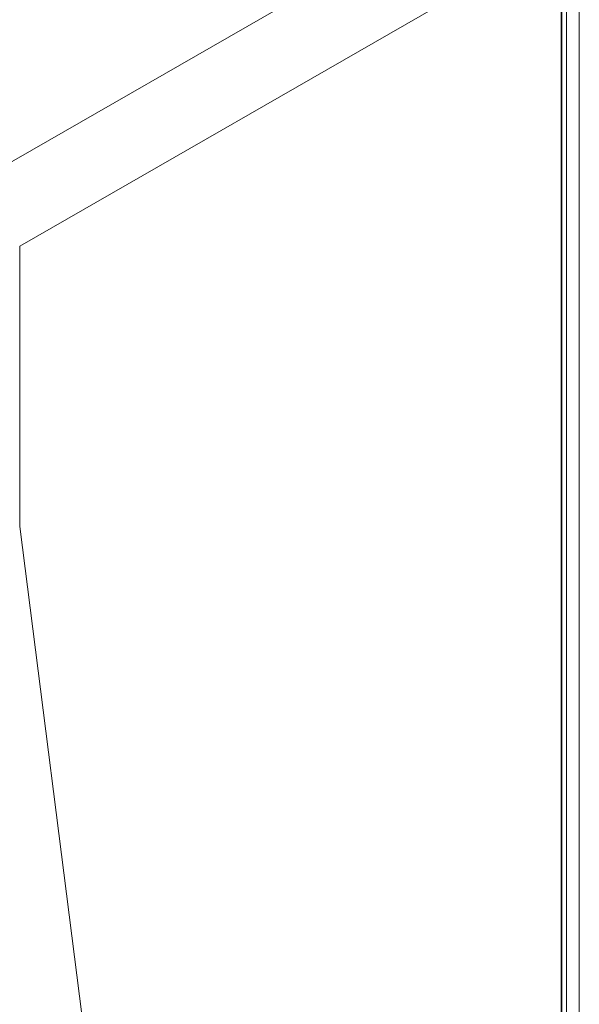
# Paper-space layout 'Blatt2' of a CAD drawing. Header units: millimetres. Extents: x 5 to 418, y 2 to 292.
# Tile 38 of 76: x 128 to 141, y 174 to 195. Entities that reach past the tile are written whole.
import ezdxf

# ---------------------------------------------------------------- set-up
doc = ezdxf.new("R2010")
doc.units = ezdxf.units.MM

psp = doc.layouts.new('Blatt2')

# ---------------------------------------------------------------- linework, layer by layer
at = {"color": 7, "linetype": 'Continuous', "lineweight": 18}
for p, q in [((127.405, 191.904), (139.313, 198.739)), ((140.276, 112.286), (140.276, 197.552)), ((140.556, 197.551), (140.556, 112.284)), ((140.162, 197.269), (128.251, 190.433)), ((128.251, 190.433), (128.251, 184.272))]:
    psp.add_line(p, q, dxfattribs=at)
at = {"color": 7, "linetype": 'Continuous', "lineweight": 25}
for p, q in [((140.162, 197.269), (140.162, 112.033)), ((140.167, 112.678), (140.167, 197.271))]:
    psp.add_line(p, q, dxfattribs=at)
at = {"color": 7, "linetype": 'Continuous', "lineweight": 18, "flags": 128}
psp.add_lwpolyline([(128.251, 184.272), (129.623, 173.49), (131.006, 162.621)], dxfattribs=at)

doc.saveas('drawing.dxf')
